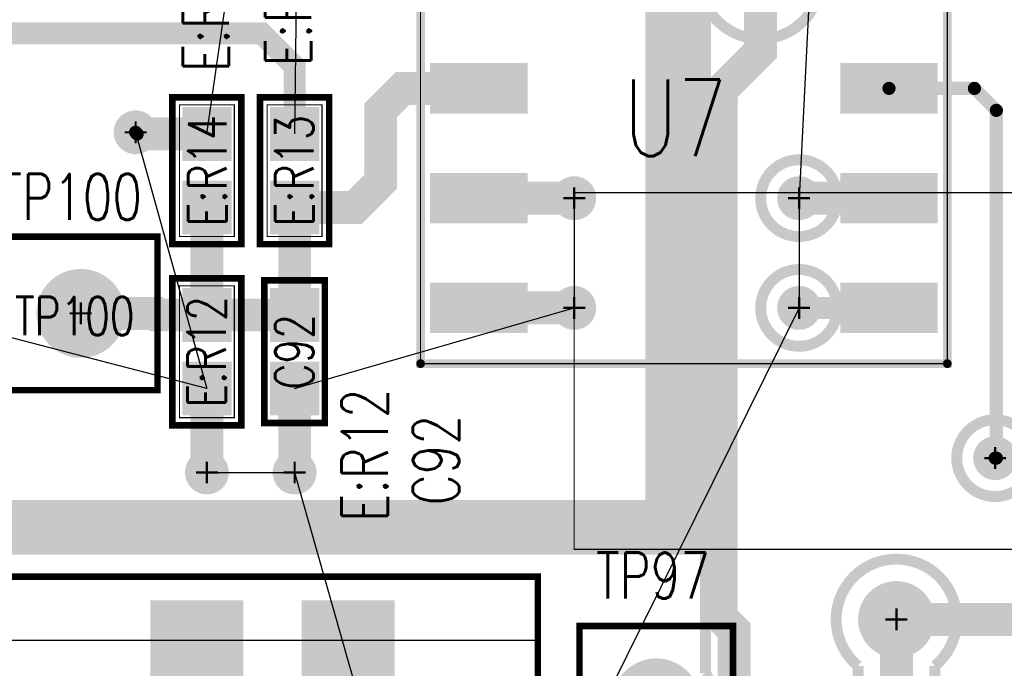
# Model space of a CAD drawing. Extents: x -7.2 to 18.3, y -5.6 to 10.9.
# Tile 12 of 112: x 0.784 to 1.682, y 1.741 to 2.332. Entities that reach past the tile are written whole.
import ezdxf
from ezdxf.enums import TextEntityAlignment as Align

# ---------------------------------------------------------------- set-up
doc = ezdxf.new("R2010")
doc.units = 0
for name, pattern in [('SIG_137', [2, 1, 1]), ('SIG_15', [2, 1, 1]), ('SIG_153', [2, 1, 1]), ('SIG_16', [2, 1, 1]), ('SIG_18', [2, 1, 1]), ('SIG_25', [2, 1, 1]), ('SIG_38', [2, 1, 1]), ('SIG_6', [2, 1, 1])]:
    doc.linetypes.add(name, pattern=pattern)
for name, color, linetype in [('2D_LINE_02', 112, 'CONTINUOUS'), ('DRIL_NPLTE_THRU_01', 16, 'CONTINUOUS'), ('DRIL_NPLTE_THRU_03', 146, 'CONTINUOUS'), ('DRIL_NPLTE_THRU_04', 176, 'CONTINUOUS'), ('DRIL_PLTE_THRU_01', 16, 'CONTINUOUS'), ('DRIL_PLTE_THRU_03', 146, 'CONTINUOUS'), ('DRIL_PLTE_THRU_04', 176, 'CONTINUOUS'), ('DRIL_SYMBOL', 254, 'CONTINUOUS'), ('LINK_00', 2, 'CONTINUOUS'), ('PADS_BOT', 5, 'CONTINUOUS'), ('PADS_INNER', 1, 'CONTINUOUS'), ('PADS_TOP', 1, 'CONTINUOUS'), ('PADS_XR_131', 3, 'CONTINUOUS'), ('PADS_XR_132', 6, 'CONTINUOUS'), ('PADS_XR_133', 254, 'CONTINUOUS'), ('PART_NAME_123', 255, 'CONTINUOUS'), ('PART_NAME_129', 2, 'CONTINUOUS'), ('PART_TOP_2DLINE_123', 255, 'CONTINUOUS'), ('PART_TOP_2DLINE_129', 2, 'CONTINUOUS'), ('PART_TOP_TEXT_123', 255, 'CONTINUOUS'), ('PART_TOP_TEXT_129', 2, 'CONTINUOUS'), ('POUR_OUTLINE_03', 130, 'CONTINUOUS'), ('POUR_VOID_03', 130, 'CONTINUOUS'), ('TRACE_01', 1, 'CONTINUOUS'), ('TRACE_03', 130, 'CONTINUOUS'), ('TRACE_04', 5, 'CONTINUOUS'), ('VIAPTS', 56, 'CONTINUOUS')]:
    doc.layers.add(name, color=color, linetype=linetype)
doc.styles.add('W0$001', font='simplex', dxfattribs={"width": 0.75})
doc.styles.add('W0$005', font='simplex', dxfattribs={"width": 0.75})
doc.styles.add('W0$006', font='simplex', dxfattribs={"width": 0.75})
doc.styles.add('W0$008', font='simplex', dxfattribs={"width": 0.75})

# ---------------------------------------------------------------- blocks, each defined once
blk = doc.blocks.new('SMOOTH_0$05')
at = {"const_width": 0.025}
blk.add_lwpolyline([(-0.0125, 0, 1), (0.0125, 0, 1)], format="xyb", close=True, dxfattribs=at)
blk = doc.blocks.new('DRAWING_306')
at = {"layer": '2D_LINE_02', "const_width": 0.05}
blk.add_lwpolyline([(-0.515, -0.0401), (1.065, -0.0401), (1.065, -0.9401), (-0.0151, -0.9401), (-0.0151, -1.205), (0.0999, -1.205), (0.0999, -1.38), (0.6439, -1.38), (0.6439, -1.447), (0.8849, -1.447), (0.8849, -1.17), (1.925, -1.17), (1.925, -3.01), (-0.515, -3.01)], close=True, dxfattribs=at)
at = {"layer": '2D_LINE_02'}
blk.add_blockref('SMOOTH_0$05', (1.065, -0.9401), dxfattribs=at)
blk = doc.blocks.new('POUR_VOID_161')
at = {"layer": 'POUR_VOID_03', "const_width": 0.01}
blk.add_lwpolyline([(-18.3702, -17.2423, 1), (-18.3002, -17.2423, 1)], format="xyb", close=True, dxfattribs=at)
blk = doc.blocks.new('POUR_VOID_160')
at = {"layer": 'POUR_VOID_03', "const_width": 0.01}
blk.add_lwpolyline([(-18.3702, -17.3423, 1), (-18.3002, -17.3423, 1)], format="xyb", close=True, dxfattribs=at)
blk = doc.blocks.new('POUR_VOID_159')
at = {"layer": 'POUR_VOID_03', "const_width": 0.01}
blk.add_lwpolyline([(-18.1914, -17.4792, 1), (-18.1214, -17.4792, 1)], format="xyb", close=True, dxfattribs=at)
blk = doc.blocks.new('POUR_OUTLINE_1')
at = {"layer": 'POUR_OUTLINE_03', "const_width": 0.01}
blk.add_lwpolyline([(-18.4204, -17.01929, -4.582483), (-18.4204, -17.06511), (-18.4204, -17.67516, -0.277354), (-18.4204, -17.72924), (-18.4204, -17.8832), (-18.3299, -17.8832), (-18.3299, -17.8157, -0.198912), (-18.31965, -17.79095), (-18.2814, -17.7527), (-18.2814, -17.66863, -2.783604), (-18.2114, -17.66863), (-18.2114, -17.7672, -0.198912), (-18.22165, -17.79195), (-18.2599, -17.8302), (-18.2599, -17.8832), (-17.93563, -17.8832, -3.033121)], format="xyb", dxfattribs=at)
for name in ['POUR_VOID_161', 'POUR_VOID_160', 'POUR_VOID_159']:
    blk.add_blockref(name, (0, 0))
blk = doc.blocks.new('POUR_HEADER_0')
blk.add_blockref('POUR_OUTLINE_1', (16.9203, 12.3322))
blk = doc.blocks.new('SMOOTH_0$001')
at = {"const_width": 0.0005}
blk.add_lwpolyline([(-0.00025, 0, 1), (0.00025, 0, 1)], format="xyb", close=True, dxfattribs=at)
blk = doc.blocks.new('PART_BODY_TOP_362')
at = {"layer": 'PART_TOP_2DLINE_129', "const_width": 0.001}
blk.add_lwpolyline([(-1.095, 0.2), (3.935, 0.2), (3.935, -0.125), (-1.095, -0.125)], close=True, dxfattribs=at)
at = {"layer": 'PART_TOP_2DLINE_129'}
for p in [(3.935, 0.2), (3.935, -0.125)]:
    blk.add_blockref('SMOOTH_0$001', p, dxfattribs=at)
blk = doc.blocks.new('SYM_TOP_35')
blk.add_blockref('PART_BODY_TOP_362', (0, 0))
blk = doc.blocks.new('PART_TOP_63')
blk.add_blockref('SYM_TOP_35', (0, 0))
blk = doc.blocks.new('SMOOTH_0$0011')
at = {"const_width": 0.00055}
blk.add_lwpolyline([(-0.00027, 0, 1), (0.00027, 0, 1)], format="xyb", close=True, dxfattribs=at)
blk = doc.blocks.new('SMOOTH_0$008')
at = {"const_width": 0.004}
blk.add_lwpolyline([(-0.002, 0, 1), (0.002, 0, 1)], format="xyb", close=True, dxfattribs=at)
blk = doc.blocks.new('PART_BODY_TOP_368')
at = {"layer": 'PART_TOP_2DLINE_123', "const_width": 0.008}
blk.add_lwpolyline([(-0.24016, -0.20079), (-0.24016, 0.21654), (0.24016, 0.21654), (0.24016, -0.20079)], close=True, dxfattribs=at)
at = {"layer": 'PART_TOP_2DLINE_129', "const_width": 0.0011}
blk.add_lwpolyline([(-0.24016, -0.20079), (-0.24016, 0.21654), (0.24016, 0.21654), (0.24016, -0.20079)], close=True, dxfattribs=at)
at = {"layer": 'PART_TOP_2DLINE_123'}
for p in [(-0.24016, 0.21654), (0.24016, 0.21654), (-0.24016, -0.20079), (0.24016, -0.20079)]:
    blk.add_blockref('SMOOTH_0$008', p, dxfattribs=at)
at = {"layer": 'PART_TOP_2DLINE_129'}
for p in [(-0.24016, 0.21654), (0.24016, 0.21654), (-0.24016, -0.20079), (0.24016, -0.20079)]:
    blk.add_blockref('SMOOTH_0$0011', p, dxfattribs=at)
at = {"layer": 'PART_TOP_TEXT_123', "style": 'W0$008', "width": 0.75}
blk.add_text('1', height=0.042, dxfattribs=at).set_placement((-0.26378, 0.22835), align=Align.MIDDLE_CENTER)
at = {"layer": 'PART_TOP_TEXT_129', "style": 'W0$008', "width": 0.75}
blk.add_text('1', height=0.042, dxfattribs=at).set_placement((-0.25945, 0.22717), align=Align.MIDDLE_CENTER)
blk = doc.blocks.new('DRIL_HOLE_0')
blk.add_lwpolyline([(0, 0, 1), (0, 0, 1)], format="xyb", close=True)
blk = doc.blocks.new('PAD_1')
blk.add_lwpolyline([(0, 0, 1), (0, 0, 1)], format="xyb", close=True)
blk = doc.blocks.new('PAD_81')
at = {"const_width": 0.046}
blk.add_lwpolyline([(-0.0445, 0), (0.0445, 0)], dxfattribs=at)
blk = doc.blocks.new('PAD_82')
at = {"const_width": 0.03937}
blk.add_lwpolyline([(-0.04134, 0), (0.04134, 0)], dxfattribs=at)
blk = doc.blocks.new('STK_TOP_51')
at = {"layer": 'DRIL_NPLTE_THRU_01'}
blk.add_blockref('DRIL_HOLE_0', (0, 0), dxfattribs=at)
at = {"layer": 'DRIL_NPLTE_THRU_03'}
blk.add_blockref('DRIL_HOLE_0', (0, 0), dxfattribs=at)
at = {"layer": 'DRIL_NPLTE_THRU_04'}
blk.add_blockref('DRIL_HOLE_0', (0, 0), dxfattribs=at)
at = {"layer": 'PADS_BOT'}
blk.add_blockref('PAD_1', (0, 0), dxfattribs=at)
at = {"layer": 'PADS_INNER'}
blk.add_blockref('PAD_1', (0, 0), dxfattribs=at)
at = {"layer": 'PADS_TOP'}
blk.add_blockref('PAD_82', (0, 0), dxfattribs=at)
at = {"layer": 'PADS_XR_131'}
blk.add_blockref('PAD_81', (0, 0), dxfattribs=at)
at = {"layer": 'PADS_XR_133'}
blk.add_blockref('PAD_82', (0, 0), dxfattribs=at)
blk = doc.blocks.new('SYM_TOP_41')
for name, p in [('PART_BODY_TOP_368', (0, 0)), ('STK_TOP_51', (-0.18701, 0.15)), ('STK_TOP_51', (0.18701, 0.15)), ('STK_TOP_51', (-0.18701, 0.05)), ('STK_TOP_51', (0.18701, 0.05)), ('STK_TOP_51', (-0.18701, -0.05)), ('STK_TOP_51', (0.18701, -0.05)), ('STK_TOP_51', (-0.18701, -0.15)), ('STK_TOP_51', (0.18701, -0.15))]:
    blk.add_blockref(name, p)
blk = doc.blocks.new('PART_TOP_108')
blk.add_blockref('SYM_TOP_41', (0, 0))
at = {"layer": 'PART_NAME_123', "style": 'W0$005', "width": 0.75}
blk.add_text('U7', height=0.042, rotation=90, dxfattribs=at).set_placement((-0.26, 0.13))
at = {"layer": 'PART_NAME_129', "style": 'W0$001', "width": 0.75}
blk.add_text('U7', height=0.07, dxfattribs=at).set_placement((-0.05512, -0.01181))
blk = doc.blocks.new('SMOOTH_0$006')
at = {"const_width": 0.003}
blk.add_lwpolyline([(-0.0015, 0, 1), (0.0015, 0, 1)], format="xyb", close=True, dxfattribs=at)
blk = doc.blocks.new('PART_BODY_TOP_339')
at = {"layer": 'PART_TOP_2DLINE_123', "const_width": 0.006}
blk.add_lwpolyline([(-0.065, -0.02756), (0.065, -0.02756), (0.065, 0.02756), (-0.065, 0.02756)], close=True, dxfattribs=at)
at = {"layer": 'PART_TOP_2DLINE_129', "const_width": 0.001}
blk.add_lwpolyline([(-0.065, -0.03), (0.065, -0.03), (0.065, 0.02756), (-0.065, 0.02756)], close=True, dxfattribs=at)
at = {"layer": 'PART_TOP_2DLINE_123'}
for p in [(-0.065, 0.02756), (0.065, 0.02756), (-0.065, -0.02756), (0.065, -0.02756)]:
    blk.add_blockref('SMOOTH_0$006', p, dxfattribs=at)
at = {"layer": 'PART_TOP_2DLINE_129'}
for p in [(-0.065, 0.02756), (0.065, 0.02756), (-0.065, -0.03), (0.065, -0.03)]:
    blk.add_blockref('SMOOTH_0$001', p, dxfattribs=at)
blk = doc.blocks.new('PAD_46')
at = {"const_width": 0.045}
blk.add_lwpolyline([(-0.0245, 0), (0.0245, 0)], dxfattribs=at)
blk = doc.blocks.new('PAD_47')
at = {"const_width": 0.039}
blk.add_lwpolyline([(-0.0215, 0), (0.0215, 0)], dxfattribs=at)
blk = doc.blocks.new('STK_TOP_14')
at = {"layer": 'DRIL_PLTE_THRU_01'}
blk.add_blockref('DRIL_HOLE_0', (0, 0), dxfattribs=at)
at = {"layer": 'DRIL_PLTE_THRU_03'}
blk.add_blockref('DRIL_HOLE_0', (0, 0), dxfattribs=at)
at = {"layer": 'DRIL_PLTE_THRU_04'}
blk.add_blockref('DRIL_HOLE_0', (0, 0), dxfattribs=at)
at = {"layer": 'PADS_BOT'}
blk.add_blockref('PAD_1', (0, 0), dxfattribs=at)
at = {"layer": 'PADS_INNER'}
blk.add_blockref('PAD_1', (0, 0), dxfattribs=at)
at = {"layer": 'PADS_TOP'}
blk.add_blockref('PAD_47', (0, 0), dxfattribs=at)
at = {"layer": 'PADS_XR_131'}
blk.add_blockref('PAD_46', (0, 0), dxfattribs=at)
at = {"layer": 'PADS_XR_133'}
blk.add_blockref('PAD_47', (0, 0), dxfattribs=at)
blk = doc.blocks.new('SYM_TOP_12')
for name, p in [('PART_BODY_TOP_339', (0, 0)), ('STK_TOP_14', (-0.0335, 0)), ('STK_TOP_14', (0.0335, 0))]:
    blk.add_blockref(name, p)
blk = doc.blocks.new('PART_TOP_111')
blk.add_blockref('SYM_TOP_12', (0, 0))
at = {"layer": 'PART_NAME_123', "style": 'W0$006', "width": 0.75}
blk.add_text('C92', height=0.042, dxfattribs=at).set_placement((-0.14, -0.1499))
at = {"layer": 'PART_NAME_129', "style": 'W0$001', "width": 0.75}
blk.add_text('C92', height=0.035, dxfattribs=at).set_placement((0, 0.00033), align=Align.MIDDLE_CENTER)
blk = doc.blocks.new('PART_BODY_TOP_346')
at = {"layer": 'PART_TOP_2DLINE_123', "const_width": 0.006}
blk.add_lwpolyline([(-0.06693, -0.0315), (0.06693, -0.0315), (0.06693, 0.0315), (-0.06693, 0.0315)], close=True, dxfattribs=at)
at = {"layer": 'PART_TOP_2DLINE_129', "const_width": 0.001}
blk.add_lwpolyline([(-0.06, -0.025), (0.06, -0.025), (0.06, 0.025), (-0.06, 0.025)], close=True, dxfattribs=at)
at = {"layer": 'PART_TOP_2DLINE_123'}
for p in [(-0.06693, 0.0315), (0.06693, 0.0315), (-0.06693, -0.0315), (0.06693, -0.0315)]:
    blk.add_blockref('SMOOTH_0$006', p, dxfattribs=at)
at = {"layer": 'PART_TOP_2DLINE_129'}
for p in [(-0.06, 0.025), (0.06, 0.025), (-0.06, -0.025), (0.06, -0.025)]:
    blk.add_blockref('SMOOTH_0$001', p, dxfattribs=at)
blk = doc.blocks.new('SYM_TOP_19')
for name, p in [('PART_BODY_TOP_346', (0, 0)), ('STK_TOP_14', (-0.0335, 0)), ('STK_TOP_14', (0.0335, 0))]:
    blk.add_blockref(name, p)
blk = doc.blocks.new('PART_TOP_241')
blk.add_blockref('SYM_TOP_19', (0, 0))
at = {"layer": 'PART_NAME_123', "style": 'W0$006', "width": 0.75}
blk.add_text('E:R12', height=0.042, dxfattribs=at).set_placement((-0.155, -0.1649))
at = {"layer": 'PART_NAME_129', "style": 'W0$001', "width": 0.75}
blk.add_text('E:R12', height=0.035, dxfattribs=at).set_placement((0, 0.00033), align=Align.MIDDLE_CENTER)
blk = doc.blocks.new('PART_TOP_242')
blk.add_blockref('SYM_TOP_19', (0, 0))
at = {"layer": 'PART_NAME_123', "style": 'W0$006', "width": 0.75}
blk.add_text('E:R13', height=0.042, dxfattribs=at).set_placement((0.095, -0.015))
at = {"layer": 'PART_NAME_129', "style": 'W0$001', "width": 0.75}
blk.add_text('E:R13', height=0.035, dxfattribs=at).set_placement((0, 0.00033), align=Align.MIDDLE_CENTER)
blk = doc.blocks.new('PART_TOP_243')
blk.add_blockref('SYM_TOP_19', (0, 0))
at = {"layer": 'PART_NAME_123', "style": 'W0$006', "width": 0.75}
blk.add_text('E:R14', height=0.042, rotation=180, dxfattribs=at).set_placement((-0.09, 0.02))
at = {"layer": 'PART_NAME_129', "style": 'W0$001', "width": 0.75}
blk.add_text('E:R14', height=0.035, rotation=180, dxfattribs=at).set_placement((0, 0.00033), align=Align.MIDDLE_CENTER)
blk = doc.blocks.new('PART_BODY_TOP_358')
at = {"layer": 'PART_TOP_2DLINE_123', "const_width": 0.006}
blk.add_lwpolyline([(-0.07, -0.07), (-0.07, 0.07), (0.07, 0.07), (0.07, -0.07)], close=True, dxfattribs=at)
at = {"layer": 'PART_TOP_2DLINE_129', "const_width": 0.001}
blk.add_lwpolyline([(-0.07, -0.07), (-0.07, 0.07), (0.07, 0.07), (0.07, -0.07)], close=True, dxfattribs=at)
at = {"layer": 'PART_TOP_2DLINE_123'}
for p in [(-0.07, 0.07), (0.07, 0.07), (-0.07, -0.07), (0.07, -0.07)]:
    blk.add_blockref('SMOOTH_0$006', p, dxfattribs=at)
at = {"layer": 'PART_TOP_2DLINE_129'}
for p in [(-0.07, 0.07), (0.07, 0.07), (-0.07, -0.07), (0.07, -0.07)]:
    blk.add_blockref('SMOOTH_0$001', p, dxfattribs=at)
blk = doc.blocks.new('DRIL_SYMBOL_0$04')
at = {"layer": 'DRIL_SYMBOL', "const_width": 0.002}
for points in [[(0, -0.01), (0, 0.01)], [(-0.01, 0), (0.01, 0)]]:
    blk.add_lwpolyline(points, dxfattribs=at)
blk = doc.blocks.new('DRIL_HOLE_0$04')
at = {"const_width": 0.02}
blk.add_lwpolyline([(-0.01, 0, 1), (0.01, 0, 1)], format="xyb", close=True, dxfattribs=at)
blk.add_blockref('DRIL_SYMBOL_0$04', (0, 0))
blk = doc.blocks.new('PAD_55')
at = {"const_width": 0.0375}
blk.add_lwpolyline([(0, -0.01875, 1), (0, 0.01875, 1)], format="xyb", close=True, dxfattribs=at)
blk = doc.blocks.new('PAD_58')
at = {"const_width": 0.0405}
blk.add_lwpolyline([(0, -0.02025, 1), (0, 0.02025, 1)], format="xyb", close=True, dxfattribs=at)
blk = doc.blocks.new('STK_TOP_36')
at = {"layer": 'DRIL_PLTE_THRU_01'}
blk.add_blockref('DRIL_HOLE_0$04', (0, 0), dxfattribs=at)
at = {"layer": 'DRIL_PLTE_THRU_03'}
blk.add_blockref('DRIL_HOLE_0$04', (0, 0), dxfattribs=at)
at = {"layer": 'DRIL_PLTE_THRU_04'}
blk.add_blockref('DRIL_HOLE_0$04', (0, 0), dxfattribs=at)
at = {"layer": 'PADS_BOT'}
blk.add_blockref('PAD_55', (0, 0), dxfattribs=at)
at = {"layer": 'PADS_INNER'}
blk.add_blockref('PAD_55', (0, 0), dxfattribs=at)
at = {"layer": 'PADS_TOP'}
blk.add_blockref('PAD_55', (0, 0), dxfattribs=at)
at = {"layer": 'PADS_XR_131'}
blk.add_blockref('PAD_58', (0, 0), dxfattribs=at)
at = {"layer": 'PADS_XR_132'}
blk.add_blockref('PAD_58', (0, 0), dxfattribs=at)
blk = doc.blocks.new('SYM_TOP_31')
for name in ['PART_BODY_TOP_358', 'STK_TOP_36']:
    blk.add_blockref(name, (0, 0))
blk = doc.blocks.new('PART_TOP_371')
blk.add_blockref('SYM_TOP_31', (0, 0))
at = {"layer": 'PART_NAME_123', "style": 'W0$006', "width": 0.75}
blk.add_text('TP100', height=0.042, rotation=270, dxfattribs=at).set_placement((0.0851, 0.0751))
at = {"layer": 'PART_NAME_129', "style": 'W0$001', "width": 0.75}
blk.add_text('TP100', height=0.035, rotation=270, dxfattribs=at).set_placement((-0.02, 0.0601))
blk = doc.blocks.new('PART_TOP_393')
blk.add_blockref('SYM_TOP_31', (0, 0))
at = {"layer": 'PART_NAME_123', "style": 'W0$006', "width": 0.75}
blk.add_text('TP97', height=0.042, rotation=180, dxfattribs=at).set_placement((0.055, -0.095))
at = {"layer": 'PART_NAME_129', "style": 'W0$001', "width": 0.75}
blk.add_text('TP97', height=0.035, rotation=180, dxfattribs=at).set_placement((0.0451, 0.015))
blk = doc.blocks.new('PART_BODY_TOP_423')
at = {"layer": 'PART_TOP_2DLINE_123', "const_width": 0.006}
blk.add_lwpolyline([(-0.242, 0.3), (0.242, 0.3), (0.242, -0.3), (-0.242, -0.3)], close=True, dxfattribs=at)
blk.add_lwpolyline([(0.13, 0.275, 1), (0.16, 0.275, 1)], format="xyb", close=True, dxfattribs=at)
at = {"layer": 'PART_TOP_2DLINE_129', "const_width": 0.001}
blk.add_lwpolyline([(-0.242, 0.242), (0.242, 0.242), (0.242, -0.242), (-0.242, -0.242)], close=True, dxfattribs=at)
blk.add_lwpolyline([(0.19, 0.21, 1), (0.22, 0.21, 1)], format="xyb", close=True, dxfattribs=at)
at = {"layer": 'PART_TOP_2DLINE_123'}
for p in [(-0.242, 0.3), (0.242, 0.3), (-0.242, -0.3), (0.242, -0.3)]:
    blk.add_blockref('SMOOTH_0$006', p, dxfattribs=at)
at = {"layer": 'PART_TOP_2DLINE_129'}
for p in [(-0.242, 0.242), (0.242, 0.242), (-0.242, -0.242), (0.242, -0.242)]:
    blk.add_blockref('SMOOTH_0$001', p, dxfattribs=at)
blk = doc.blocks.new('PAD_167')
at = {"const_width": 0.085}
blk.add_lwpolyline([(-0.0965, 0), (0.0965, 0)], dxfattribs=at)
blk = doc.blocks.new('PAD_168')
at = {"const_width": 0.079}
blk.add_lwpolyline([(-0.0935, 0), (0.0935, 0)], dxfattribs=at)
blk = doc.blocks.new('STK_TOP_101')
at = {"layer": 'DRIL_PLTE_THRU_01'}
blk.add_blockref('DRIL_HOLE_0', (0, 0), dxfattribs=at)
at = {"layer": 'DRIL_PLTE_THRU_03'}
blk.add_blockref('DRIL_HOLE_0', (0, 0), dxfattribs=at)
at = {"layer": 'DRIL_PLTE_THRU_04'}
blk.add_blockref('DRIL_HOLE_0', (0, 0), dxfattribs=at)
at = {"layer": 'PADS_BOT'}
blk.add_blockref('PAD_1', (0, 0), dxfattribs=at)
at = {"layer": 'PADS_INNER'}
blk.add_blockref('PAD_1', (0, 0), dxfattribs=at)
at = {"layer": 'PADS_TOP', "rotation": 90}
blk.add_blockref('PAD_168', (0, 0), dxfattribs=at)
at = {"layer": 'PADS_XR_131', "rotation": 90}
blk.add_blockref('PAD_167', (0, 0), dxfattribs=at)
at = {"layer": 'PADS_XR_133', "rotation": 90}
blk.add_blockref('PAD_168', (0, 0), dxfattribs=at)
blk = doc.blocks.new('SYM_TOP_96')
for name, p in [('STK_TOP_101', (-0.069, 0.182)), ('STK_TOP_101', (0.069, 0.182)), ('PART_BODY_TOP_423', (0, 0)), ('STK_TOP_101', (-0.069, -0.182)), ('STK_TOP_101', (0.069, -0.182))]:
    blk.add_blockref(name, p)
blk = doc.blocks.new('PART_TOP_539')
blk.add_blockref('SYM_TOP_96', (0, 0))
at = {"layer": 'PART_NAME_123', "style": 'W0$006', "width": 0.75}
blk.add_text('T5', height=0.042, rotation=180, dxfattribs=at).set_placement((-0.173, 0.361))
at = {"layer": 'PART_NAME_129', "style": 'W0$001', "width": 0.75}
blk.add_text('T5', height=0.14, rotation=180, dxfattribs=at).set_placement((0.068, 0.072))
blk = doc.blocks.new('SMOOTH_0$02')
at = {"const_width": 0.01}
blk.add_lwpolyline([(-0.005, 0, 1), (0.005, 0, 1)], format="xyb", close=True, dxfattribs=at)
blk = doc.blocks.new('SMOOTH_0$03')
at = {"const_width": 0.015}
blk.add_lwpolyline([(-0.0075, 0, 1), (0.0075, 0, 1)], format="xyb", close=True, dxfattribs=at)
blk = doc.blocks.new('SMOOTH_0$012')
at = {"const_width": 0.006}
blk.add_lwpolyline([(-0.003, 0, 1), (0.003, 0, 1)], format="xyb", close=True, dxfattribs=at)
blk = doc.blocks.new('TRACE_1862')
at = {"layer": 'TRACE_01', "linetype": 'SIG_137', "const_width": 0.03}
blk.add_lwpolyline([(1.0352, 2.0634), (1.0352, 2.1614)], dxfattribs=at)
at = {"layer": 'TRACE_01'}
for p in [(1.0352, 2.1614), (1.0352, 2.0634)]:
    blk.add_blockref('SMOOTH_0$03', p, dxfattribs=at)
blk = doc.blocks.new('DRIL_SYMBOL_0$018')
at = {"layer": 'DRIL_SYMBOL', "const_width": 0.002}
for points in [[(0, -0.01), (0, 0.01)], [(-0.01, 0), (0.01, 0)]]:
    blk.add_lwpolyline(points, dxfattribs=at)
blk = doc.blocks.new('DRIL_HOLE_0$018')
at = {"const_width": 0.009}
blk.add_lwpolyline([(-0.0045, 0, 1), (0.0045, 0, 1)], format="xyb", close=True, dxfattribs=at)
blk.add_blockref('DRIL_SYMBOL_0$018', (0, 0))
blk = doc.blocks.new('PAD_138')
at = {"const_width": 0.02}
blk.add_lwpolyline([(0, -0.01, 1), (0, 0.01, 1)], format="xyb", close=True, dxfattribs=at)
blk = doc.blocks.new('STK_TOP_4')
at = {"layer": 'DRIL_PLTE_THRU_01'}
blk.add_blockref('DRIL_HOLE_0$018', (0, 0), dxfattribs=at)
at = {"layer": 'DRIL_PLTE_THRU_03'}
blk.add_blockref('DRIL_HOLE_0$018', (0, 0), dxfattribs=at)
at = {"layer": 'DRIL_PLTE_THRU_04'}
blk.add_blockref('DRIL_HOLE_0$018', (0, 0), dxfattribs=at)
at = {"layer": 'PADS_BOT'}
blk.add_blockref('PAD_138', (0, 0), dxfattribs=at)
at = {"layer": 'PADS_INNER'}
blk.add_blockref('PAD_138', (0, 0), dxfattribs=at)
at = {"layer": 'PADS_TOP'}
blk.add_blockref('PAD_138', (0, 0), dxfattribs=at)
blk = doc.blocks.new('SYM_TOP_2')
blk.add_blockref('STK_TOP_4', (0, 0))
blk = doc.blocks.new('DRIL_SYMBOL_0$03')
at = {"layer": 'DRIL_SYMBOL', "const_width": 0.002}
for points in [[(0, -0.01), (0, 0.01)], [(-0.01, 0), (0.01, 0)]]:
    blk.add_lwpolyline(points, dxfattribs=at)
blk = doc.blocks.new('DRIL_HOLE_0$03')
at = {"const_width": 0.015}
blk.add_lwpolyline([(-0.0075, 0, 1), (0.0075, 0, 1)], format="xyb", close=True, dxfattribs=at)
blk.add_blockref('DRIL_SYMBOL_0$03', (0, 0))
blk = doc.blocks.new('PAD_5')
at = {"const_width": 0.035}
blk.add_lwpolyline([(0, -0.0175, 1), (0, 0.0175, 1)], format="xyb", close=True, dxfattribs=at)
blk = doc.blocks.new('PAD_189')
at = {"const_width": 0.0275}
blk.add_lwpolyline([(0, -0.01375, 1), (0, 0.01375, 1)], format="xyb", close=True, dxfattribs=at)
blk = doc.blocks.new('STK_TOP_3')
at = {"layer": 'DRIL_PLTE_THRU_01'}
blk.add_blockref('DRIL_HOLE_0$03', (0, 0), dxfattribs=at)
at = {"layer": 'DRIL_PLTE_THRU_03'}
blk.add_blockref('DRIL_HOLE_0$03', (0, 0), dxfattribs=at)
at = {"layer": 'DRIL_PLTE_THRU_04'}
blk.add_blockref('DRIL_HOLE_0$03', (0, 0), dxfattribs=at)
at = {"layer": 'PADS_BOT'}
blk.add_blockref('PAD_189', (0, 0), dxfattribs=at)
at = {"layer": 'PADS_INNER'}
blk.add_blockref('PAD_5', (0, 0), dxfattribs=at)
at = {"layer": 'PADS_TOP'}
blk.add_blockref('PAD_189', (0, 0), dxfattribs=at)
blk = doc.blocks.new('SYM_TOP_1')
blk.add_blockref('STK_TOP_3', (0, 0))

msp = doc.modelspace()

# ---------------------------------------------------------------- linework, layer by layer
at = {"layer": 'LINK_00', "linetype": 'SIG_6'}
msp.add_line((1.0552, 4.1049), (1.0352, 2.2284), dxfattribs=at)
at = {"layer": 'LINK_00', "linetype": 'SIG_16'}
for p, q in [((1.5117, 2.4999), (1.4952, 2.1699)), ((1.4952, 2.1699), (1.4952, 2.0699)), ((1.4952, 2.0699), (1.21, 1.49449))]:
    msp.add_line(p, q, dxfattribs=at)
at = {"layer": 'LINK_00', "linetype": 'SIG_15'}
for p, q in [((0.9552, 2.2284), (0.9851, 2.435)), ((0.8902, 2.2299), (0.9552, 1.9964)), ((1.2902, 2.1699), (1.2902, 2.0699)), ((1.0352, 1.9964), (1.2902, 2.0699)), ((0.9552, 1.9964), (0.6901, 2.065)), ((0.9552, 1.9199), (1.0352, 1.9199)), ((1.0352, 1.9199), (1.21, 1.30551))]:
    msp.add_line(p, q, dxfattribs=at)
at = {"layer": 'TRACE_01', "linetype": 'SIG_6', "const_width": 0.02}
msp.add_lwpolyline([(1.0352, 2.2284), (1.0352, 2.29), (1.0052, 2.32), (0.24, 2.32)], dxfattribs=at)
at = {"layer": 'TRACE_01', "linetype": 'SIG_137', "const_width": 0.03}
for points in [[(1.0352, 2.1614), (1.0902, 2.1614), (1.1137, 2.1849), (1.1137, 2.2499), (1.1337, 2.2699), (1.20319, 2.2699)], [(0.9552, 2.0634), (0.9552, 2.1614)], [(0.9552, 2.0634), (0.90995, 2.0634), (0.90845, 2.0649), (0.8402, 2.0649)], [(1.0352, 2.0634), (0.9552, 2.0634)]]:
    msp.add_lwpolyline(points, dxfattribs=at)
at = {"layer": 'TRACE_01', "linetype": 'SIG_38', "const_width": 0.012}
msp.add_lwpolyline([(1.674, 1.933), (1.6751, 1.933), (1.6751, 2.2499), (1.6551, 2.2699), (1.57721, 2.2699)], dxfattribs=at)
at = {"layer": 'TRACE_01', "linetype": 'SIG_15'}
for points, const_width in [([(0.9552, 2.2284), (0.8917, 2.2284)], 0.03), ([(0.8917, 2.2284), (0.8902, 2.2299)], 0.012), ([(1.20319, 2.1699), (1.2902, 2.1699)], 0.03), ([(1.2902, 2.0699), (1.20319, 2.0699)], 0.03), ([(0.9552, 1.9199), (0.9552, 1.9964)], 0.03), ([(1.0352, 1.9199), (1.0352, 1.9964)], 0.03)]:
    msp.add_lwpolyline(points, dxfattribs=dict(at, const_width=const_width))
at = {"layer": 'TRACE_01', "linetype": 'SIG_16'}
for points, const_width in [([(1.4952, 2.1699), (1.57721, 2.1699)], 0.03), ([(1.4952, 2.0699), (1.57721, 2.0699)], 0.02)]:
    msp.add_lwpolyline(points, dxfattribs=dict(at, const_width=const_width))
at = {"layer": 'TRACE_03', "linetype": 'SIG_25', "const_width": 0.03}
msp.add_lwpolyline([(1.3502, 0.6499), (1.3502, 1.1452), (1.5355, 1.3305), (1.5355, 1.5965), (1.584, 1.645), (1.584, 1.786)], dxfattribs=at)
at = {"layer": 'TRACE_04', "linetype": 'SIG_18', "const_width": 0.03}
for points in [[(1.4241, 2.04), (1.4241, 2.268), (1.46, 2.3039), (1.46, 2.37)], [(1.4241, 2.04), (1.4241, 1.788), (1.4361, 1.776), (1.4361, 1.572), (1.5321, 1.476), (1.5321, 1.128)]]:
    msp.add_lwpolyline(points, dxfattribs=at)
at = {"layer": 'TRACE_04', "linetype": 'SIG_38', "const_width": 0.012}
msp.add_lwpolyline([(1.674, 1.933), (2.0549, 1.933), (2.168, 1.8199), (3.0452, 1.8199), (3.0901, 1.775), (3.2601, 1.775), (3.35015, 1.68495), (3.62515, 1.68495), (3.6401, 1.67), (3.8151, 1.67), (3.845, 1.6999), (3.9051, 1.6999), (3.935, 1.67), (4.3301, 1.67), (4.4051, 1.745)], dxfattribs=at)
at = {"layer": 'TRACE_04', "linetype": 'SIG_25', "const_width": 0.03}
msp.add_lwpolyline([(1.584, 1.786), (2.028, 1.786)], dxfattribs=at)

# ---------------------------------------------------------------- block references
at = {"linetype": 'SIG_153'}
msp.add_blockref('POUR_HEADER_0', (2.9101, 7.08), dxfattribs=at)
for name, p in [('DRAWING_306', (0.3151, 2.81)), ('PART_TOP_108', (1.3902, 2.2199)), ('TRACE_1862', (0, 0))]:
    msp.add_blockref(name, p)
for name, p, rotation in [('PART_TOP_242', (1.0352, 2.1949), 90), ('PART_TOP_243', (0.9552, 2.1949), 270), ('PART_TOP_371', (0.8402, 2.0649), 90), ('PART_TOP_63', (5.2252, 2.0499), 180), ('PART_TOP_241', (0.9552, 2.0299), 90), ('PART_TOP_111', (1.0352, 2.0299), 90), ('PART_TOP_539', (1.015, 1.525), 180), ('PART_TOP_393', (1.365, 1.71), 180)]:
    msp.add_blockref(name, p, dxfattribs=dict(rotation=rotation))
at = {"layer": 'TRACE_01'}
for name, p in [('SMOOTH_0$02', (1.0052, 2.32)), ('SMOOTH_0$02', (1.0352, 2.29)), ('SMOOTH_0$03', (1.1337, 2.2699)), ('SMOOTH_0$03', (1.20319, 2.2699)), ('SMOOTH_0$012', (1.57721, 2.2699)), ('SMOOTH_0$012', (1.6551, 2.2699)), ('SMOOTH_0$03', (1.1137, 2.2499)), ('SMOOTH_0$012', (1.6751, 2.2499)), ('SMOOTH_0$03', (0.8917, 2.2284)), ('SMOOTH_0$012', (0.8902, 2.2299)), ('SMOOTH_0$03', (0.9552, 2.2284)), ('SMOOTH_0$02', (1.0352, 2.2284)), ('SMOOTH_0$012', (0.8917, 2.2284)), ('SMOOTH_0$03', (1.1137, 2.1849)), ('SMOOTH_0$03', (1.20319, 2.1699)), ('SMOOTH_0$03', (1.2902, 2.1699)), ('SMOOTH_0$03', (1.4952, 2.1699)), ('SMOOTH_0$03', (1.57721, 2.1699)), ('SMOOTH_0$03', (0.9552, 2.1614)), ('SMOOTH_0$03', (1.0352, 2.1614)), ('SMOOTH_0$03', (1.0902, 2.1614)), ('SMOOTH_0$03', (1.20319, 2.0699)), ('SMOOTH_0$03', (1.2902, 2.0699)), ('SMOOTH_0$03', (0.8402, 2.0649)), ('SMOOTH_0$03', (0.90845, 2.0649)), ('SMOOTH_0$03', (0.90995, 2.0634)), ('SMOOTH_0$03', (0.9552, 2.0634)), ('SMOOTH_0$03', (0.9552, 2.0634)), ('SMOOTH_0$03', (0.9552, 2.0634)), ('SMOOTH_0$03', (1.0352, 2.0634)), ('SMOOTH_0$02', (1.4952, 2.0699)), ('SMOOTH_0$02', (1.57721, 2.0699)), ('SMOOTH_0$03', (0.9552, 1.9964)), ('SMOOTH_0$03', (1.0352, 1.9964)), ('SMOOTH_0$03', (0.9552, 1.9199)), ('SMOOTH_0$03', (1.0352, 1.9199)), ('SMOOTH_0$012', (1.674, 1.933)), ('SMOOTH_0$012', (1.6751, 1.933))]:
    msp.add_blockref(name, p, dxfattribs=at)
at = {"layer": 'TRACE_03'}
msp.add_blockref('SMOOTH_0$03', (1.584, 1.786), dxfattribs=at)
at = {"layer": 'TRACE_04'}
for name, p in [('SMOOTH_0$03', (1.46, 2.3039)), ('SMOOTH_0$03', (1.4241, 2.268)), ('SMOOTH_0$03', (1.4241, 2.04)), ('SMOOTH_0$03', (1.4241, 2.04)), ('SMOOTH_0$012', (1.674, 1.933)), ('SMOOTH_0$03', (1.4241, 1.788)), ('SMOOTH_0$03', (1.584, 1.786)), ('SMOOTH_0$03', (1.4361, 1.776))]:
    msp.add_blockref(name, p, dxfattribs=at)
at = {"layer": 'VIAPTS', "linetype": 'SIG_15'}
for p in [(0.8902, 2.2299), (1.2902, 2.1699), (1.2902, 2.0699), (0.9552, 1.9199), (1.0352, 1.9199)]:
    msp.add_blockref('SYM_TOP_2', p, dxfattribs=at)
at = {"layer": 'VIAPTS', "linetype": 'SIG_16'}
for p in [(1.4952, 2.1699), (1.4952, 2.0699)]:
    msp.add_blockref('SYM_TOP_2', p, dxfattribs=at)
at = {"layer": 'VIAPTS', "linetype": 'SIG_38'}
msp.add_blockref('SYM_TOP_2', (1.674, 1.933), dxfattribs=at)
at = {"layer": 'VIAPTS', "linetype": 'SIG_25'}
msp.add_blockref('SYM_TOP_1', (1.584, 1.786), dxfattribs=at)

doc.saveas('drawing.dxf')
